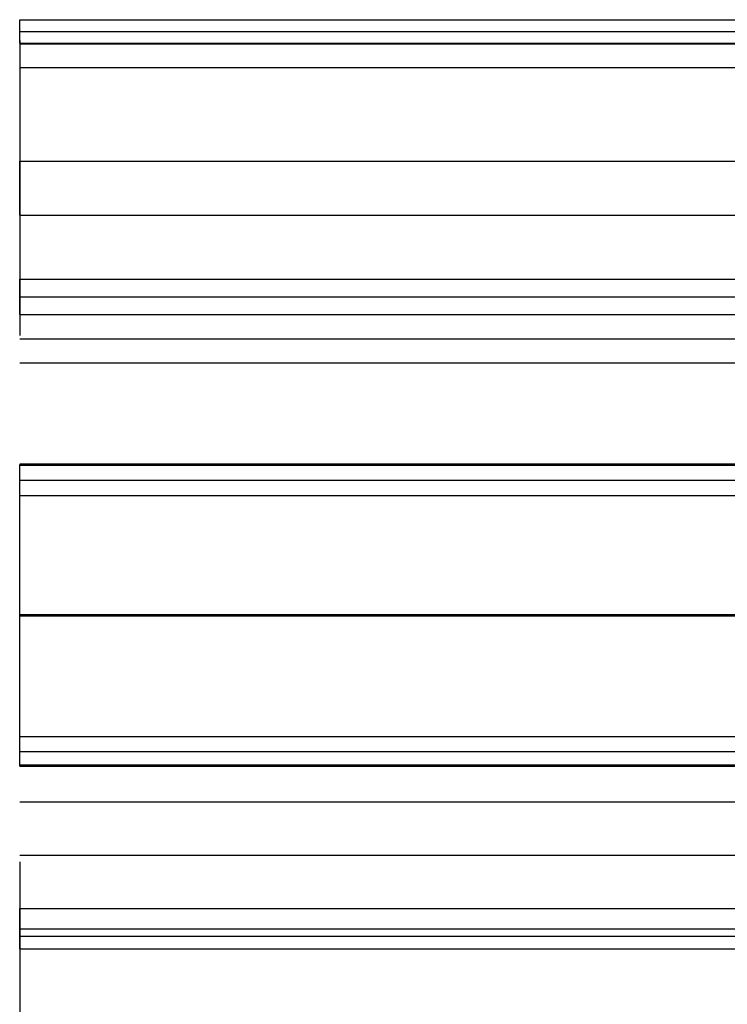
# Model space of a CAD drawing. Header units: millimetres. Extents: x -200 to 200, y -75 to 78.
# Tile 16 of 256: x -200 to -186, y -64 to -43. Entities that reach past the tile are written whole.
import ezdxf

# ---------------------------------------------------------------- set-up
doc = ezdxf.new("R2010")
doc.units = ezdxf.units.MM
doc.header["$MEASUREMENT"] = 0
doc.layers.add('LAYER 01', color=21, linetype='Continuous')

msp = doc.modelspace()

# ---------------------------------------------------------------- linework, layer by layer
at = {"layer": 'LAYER 01'}
for p, q in [((-200, -43.879, 68.66), (-200, -43.399, 67.931)), ((-200, -43.399, 67.931), (200, -43.399, 67.931)), ((-200, -43.639, 68.296), (200, -43.639, 68.296)), ((-200, -43.828, 65.849), (-200, -49.874, 67.096)), ((-200, -43.879, 68.66), (200, -43.879, 68.66)), ((-200, -43.891, 65.547), (200, -43.891, 65.547)), ((-200, -44.382, 63.163), (200, -44.382, 63.163)), ((-200, -47.405, 63.787), (-200, -46.297, 69.159)), ((-200, -46.297, 69.159), (200, -46.297, 69.159)), ((-200, -47.405, 63.787), (200, -47.405, 63.787)), ((-200, -49.444, 69.178), (-200, -48.715, 69.658)), ((-200, -48.715, 69.658), (200, -48.715, 69.658)), ((-200, -49.08, 69.418), (200, -49.08, 69.418)), ((-200, -49.444, 69.178), (200, -49.444, 69.178)), ((-200, -49.936, 66.794), (200, -49.936, 66.794)), ((-200, -50.428, 64.41), (200, -50.428, 64.41)), ((-200, -52.5, 64.567), (200, -52.5, 64.567)), ((-200, -52.514, 67.001), (200, -52.514, 67.001)), ((-200, -58.688, 67.29), (-200, -52.515, 67.29)), ((-200, -53.148, 70.049), (-200, -52.528, 69.435)), ((-200, -52.528, 69.435), (200, -52.528, 69.435)), ((-200, -52.838, 69.742), (200, -52.838, 69.742)), ((-200, -53.148, 70.049), (200, -53.148, 70.049)), ((-200, -55.586, 64.549), (200, -55.586, 64.549)), ((-200, -55.6, 70.034), (-200, -55.6, 64.549)), ((-200, -55.618, 70.034), (200, -55.618, 70.034)), ((-200, -58.7, 69.399), (-200, -58.087, 70.02)), ((-200, -58.087, 70.02), (200, -58.087, 70.02)), ((-200, -58.394, 69.71), (200, -58.394, 69.71)), ((-200, -58.672, 64.531), (200, -58.672, 64.531)), ((-200, -58.686, 66.965), (200, -58.686, 66.965)), ((-200, -58.7, 69.399), (200, -58.7, 69.399)), ((-200, -59.426, 64.329), (200, -59.426, 64.329)), ((-200, -60.521, 66.503), (200, -60.521, 66.503)), ((-200, -60.659, 66.779), (-200, -66.173, 64.004)), ((-200, -62.443, 68.951), (-200, -61.615, 68.677)), ((-200, -61.615, 68.677), (200, -61.615, 68.677)), ((-200, -62.029, 68.814), (200, -62.029, 68.814)), ((-200, -62.184, 62.941), (-200, -64.649, 67.842)), ((-200, -62.184, 62.941), (200, -62.184, 62.941)), ((-200, -62.443, 68.951), (200, -62.443, 68.951))]:
    msp.add_line(p, q, dxfattribs=at)
at = {"layer": 'LAYER 01', "extrusion": (1, 0, 0)}
for points in [[(-43.399, 67.931), (-44.382, 63.163)], [(-48.715, 69.658), (-43.879, 68.66)], [(-44.382, 63.163), (-50.428, 64.41)], [(-50.428, 64.41), (-49.444, 69.178)], [(-52.5, 64.567), (-58.672, 64.531)], [(-52.528, 69.435), (-52.5, 64.567)], [(-58.087, 70.02), (-53.148, 70.049)], [(-58.672, 64.531), (-58.7, 69.399)], [(-59.426, 64.329), (-64.941, 61.554)], [(-61.615, 68.677), (-59.426, 64.329)], [(-66.855, 66.732), (-62.443, 68.951)]]:
    msp.add_lwpolyline(points, dxfattribs=at)

doc.saveas('drawing.dxf')
